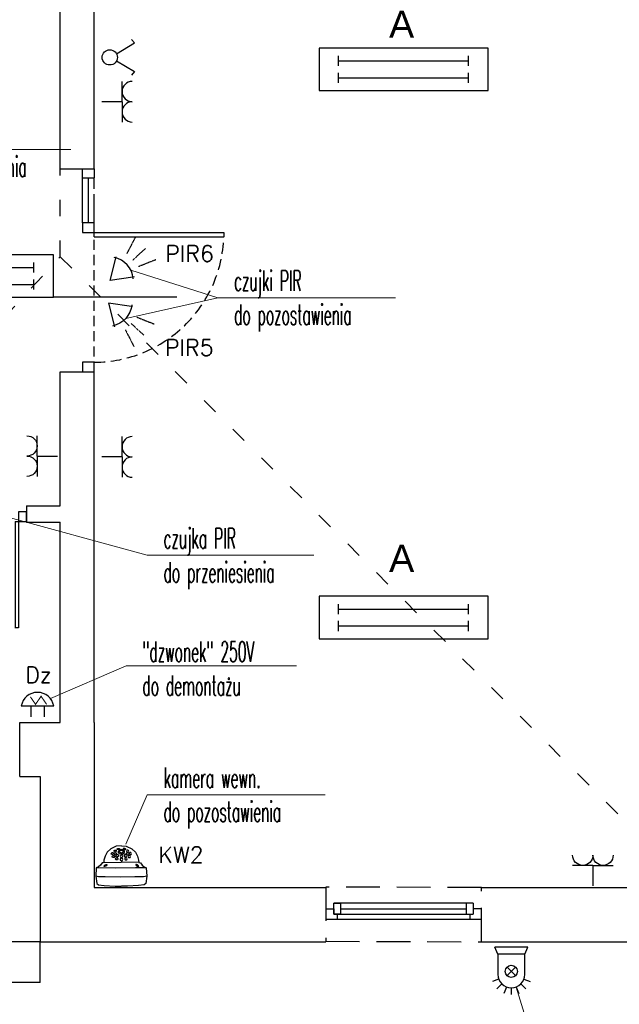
# Model space of a CAD drawing. Header units: millimetres. Extents: x 19325 to 32410, y -4876 to 2807.
# Tile 51 of 72: x 20489 to 20931, y -186 to 541. Entities that reach past the tile are written whole.
import ezdxf
from ezdxf import colors
from ezdxf.entities.mleader import LeaderData, LeaderLine
from ezdxf.enums import TextEntityAlignment as Align
from ezdxf.math import Vec2, Vec3

# ---------------------------------------------------------------- set-up
doc = ezdxf.new("R2010")
doc.units = ezdxf.units.MM
for name, pattern in [('ACAD_ISO03W100', [30, 12, -18]), ('DASHED', [0.75, 0.5, -0.25]), ('VERDECKT', [0.375, 0.25, -0.125])]:
    doc.linetypes.add(name, pattern=pattern)
for name, color, linetype, lineweight in [('.WK_WODA_OPIS', 7, 'Continuous', 13), ('2E_INSTA', 40, 'Continuous', 30), ('2E_OPRAWY', 40, 'Continuous', 30), ('2E_SYGKOM', 40, 'Continuous', 30), ('2E_TELE', 40, 'Continuous', 30), ('AMATECH_OPRAWY AWARYJNE', 4, 'Continuous', 30), ('Avizio_CCTV', 1, 'Continuous', 30), ('e', 1, 'Continuous', 40)]:
    doc.layers.add(name, color=color, linetype=linetype, lineweight=lineweight)
for name, color, linetype in [('A_drzwi', 3, 'Continuous'), ('A_okno', 3, 'Continuous'), ('A_opis stolarki', 3, 'Continuous'), ('A_SC_MUROWANA_DZIAŁOWA', 42, 'Continuous'), ('A_schody', 3, 'Continuous'), ('A_scianazew', 42, 'Continuous')]:
    doc.layers.add(name, color=color, linetype=linetype)
doc.styles.add('dar-styl', font='arial.ttf')
doc.styles.add('Opisowy', font='arial.ttf', dxfattribs={"width": 0.8})
doc.styles.add('PITSIMP8', font='pitsimp8')
doc.styles.add('SIMPLEX', font='simplex.shx')
doc.styles.add('WYMIARY', font='romans.shx', dxfattribs={"width": 0.7})

# ---------------------------------------------------------------- blocks, each defined once
blk = doc.blocks.new('*U7')
for p, q in [((0, -91.5), (-88, -91.5)), ((-88, -94.5), (-88, -91.5)), ((0, -94.5), (-88, -94.5)), ((0, -91.5), (0, -94.5))]:
    blk.add_line(p, q)
for points in [[(8, -6.5), (8, 0), (0, 0), (0, -6.5)], [(8, -101), (8, -94.5), (0, -94.5), (0, -101)]]:
    blk.add_lwpolyline(points, close=True)
at = {"linetype": 'DASHED', "ltscale": 15}
blk.add_arc((0, -94.5), 88, 90, 178.04636, dxfattribs=at)
at = {"layer": 'A_opis stolarki'}
blk.add_line((-56.09, -50.5), (27.54, -50.5), dxfattribs=at)
at = {"layer": 'A_opis stolarki', "ltscale": 0.5, "style": 'dar-styl'}
blk.add_attdef('ODPORNOŚĆ_OGNIOWA', text='', height=15, rotation=94.06326, dxfattribs=at).set_placement((-95.88, -56.3), align=Align.TOP_CENTER)
blk.add_attdef('SYMBOL_DRZWI1', text='', height=14, dxfattribs=at).set_placement((-16.77, -50.5), align=Align.BOTTOM_CENTER)
blk.add_attdef('SYMBOL_DRZWI2', text='', height=14, dxfattribs=at).set_placement((-16.77, -53.5), align=Align.TOP_CENTER)
blk = doc.blocks.new('*U47')
at = {"color": 0}
for p, q in [((0, -91.5), (-88, -91.5)), ((-88, -94.5), (-88, -91.5)), ((0, -91.5), (0, -94.5)), ((0, -94.5), (-88, -94.5))]:
    blk.add_line(p, q, dxfattribs=at)
for points in [[(8, -6.5), (8, 0), (0, 0), (0, -6.5)], [(8, -101), (8, -94.5), (0, -94.5), (0, -101)]]:
    blk.add_lwpolyline(points, close=True, dxfattribs=at)
at = {"color": 0, "linetype": 'DASHED', "ltscale": 15}
blk.add_arc((0, -94.5), 88, 90, 178.04636, dxfattribs=at)
at = {"layer": 'A_opis stolarki'}
blk.add_line((-56.09, -50.5), (27.54, -50.5), dxfattribs=at)
at = {"layer": 'A_opis stolarki', "ltscale": 0.5, "style": 'dar-styl'}
blk.add_attdef('ODPORNOŚĆ_OGNIOWA', text='', height=15, rotation=90, dxfattribs=at).set_placement((-55.91, -50.5), align=Align.TOP_CENTER)
blk.add_attdef('SYMBOL_DRZWI1', text='', height=14, dxfattribs=at).set_placement((-16.77, -50.5), align=Align.BOTTOM_CENTER)
blk.add_attdef('SYMBOL_DRZWI2', text='', height=14, dxfattribs=at).set_placement((-16.77, -53.5), align=Align.TOP_CENTER)
blk = doc.blocks.new('AAT_KOPUŁA')
at = {"color": 1}
for points in [[(-8.22, -11.04), (-9, -10.93), (-9.78, -9.91), (-10.75, -9.07), (-11.75, -8.52), (-11.93, -4.64), (-11.53, -1.23), (-10.72, -0.54), (-8.02, -0.23), (-2.86, 0), (-0.04, 0)], [(8.18, -11.04), (8.95, -10.93), (9.73, -9.91), (10.71, -9.07), (11.71, -8.52), (11.89, -4.64), (11.49, -1.23), (10.67, -0.54), (7.97, -0.23), (2.82, 0), (0, 0)], [(-11.93, -4.64), (-10.42, -4.44), (-6.36, -4.33), (0.12, -4.2), (7.54, -4.33), (10.62, -4.41), (11.89, -4.64)], [(-11.75, -8.52), (-6.7, -8.53), (2.62, -8.43), (11.71, -8.52)], [(-0.05, -18.85), (-2.38, -18.67), (-4.9, -17.44), (-6.62, -15.88), (-7.66, -14.01), (-8.14, -12.14), (-8.22, -11.04), (-0.04, -11.24)], [(0.01, -18.85), (2.34, -18.67), (4.85, -17.44), (6.58, -15.88), (7.62, -14.01), (8.1, -12.14), (8.18, -11.04), (0, -11.24)]]:
    blk.add_lwpolyline(points, dxfattribs=at)
for points in [[(-8.01, -9.54), (-7.57, -9.95), (-7.16, -10.2), (-6.8, -10.17), (-6.79, -9.93), (-7.09, -9.56), (-7.5, -9.29), (-7.95, -9.14), (-8.14, -9.15), (-8.19, -9.28), (-8.1, -9.44)], [(7.96, -9.54), (7.52, -9.95), (7.12, -10.2), (6.76, -10.17), (6.75, -9.93), (7.04, -9.56), (7.46, -9.29), (7.9, -9.14), (8.09, -9.15), (8.15, -9.28), (8.06, -9.44)], [(-3.18, -13.85), (-3.41, -13.5), (-3.71, -13.36), (-4.14, -13.45), (-4.29, -13.85), (-4.15, -14.27), (-3.88, -14.44), (-3.44, -14.44), (-3.2, -14.23), (-3.15, -14.01)], [(-1.64, -12.74), (-1.87, -12.4), (-2.18, -12.26), (-2.6, -12.35), (-2.75, -12.75), (-2.61, -13.17), (-2.34, -13.34), (-1.9, -13.34), (-1.66, -13.13), (-1.61, -12.9)], [(-1.35, -14.22), (-1.58, -13.87), (-1.88, -13.73), (-2.31, -13.82), (-2.46, -14.23), (-2.32, -14.64), (-2.05, -14.81), (-1.61, -14.81), (-1.37, -14.6), (-1.32, -14.38)], [(-0.16, -11.79), (-0.44, -11.92), (-0.66, -12.24), (-0.73, -12.53), (-0.65, -12.92), (-0.47, -13.15), (-0.12, -13.25), (0.27, -13.11), (0.47, -12.65), (0.44, -12.25), (0.26, -12.02), (0.06, -11.81)], [(-0.12, -13.41), (-0.49, -13.53), (-0.61, -13.76), (-0.68, -14.17), (-0.52, -14.45), (-0.26, -14.55), (0.18, -14.53), (0.42, -14.2), (0.47, -13.96), (0.29, -13.62), (0.11, -13.48)], [(1.24, -14.22), (1.47, -13.87), (1.78, -13.73), (2.2, -13.82), (2.36, -14.23), (2.22, -14.64), (1.94, -14.81), (1.5, -14.81), (1.26, -14.6), (1.22, -14.38)], [(1.53, -12.74), (1.76, -12.4), (2.07, -12.26), (2.49, -12.35), (2.65, -12.75), (2.51, -13.17), (2.23, -13.34), (1.79, -13.34), (1.55, -13.13), (1.51, -12.9)], [(3.07, -13.85), (3.3, -13.5), (3.61, -13.36), (4.03, -13.45), (4.19, -13.85), (4.05, -14.27), (3.77, -14.44), (3.33, -14.44), (3.09, -14.23), (3.05, -14.01)], [(-3.78, -15.29), (-3.95, -14.93), (-4.25, -14.79), (-4.68, -14.88), (-4.81, -15.22), (-4.69, -15.53), (-4.45, -15.72), (-4.04, -15.72), (-3.87, -15.61), (-3.77, -15.41)], [(-2.45, -16.49), (-2.62, -16.14), (-2.92, -16), (-3.35, -16.09), (-3.48, -16.42), (-3.36, -16.74), (-3.12, -16.92), (-2.71, -16.93), (-2.54, -16.81), (-2.44, -16.61)], [(-2.37, -15.16), (-2.53, -14.81), (-2.84, -14.67), (-3.26, -14.76), (-3.39, -15.09), (-3.27, -15.41), (-3.03, -15.59), (-2.63, -15.6), (-2.46, -15.48), (-2.36, -15.28)], [(-1.34, -17.2), (-1.62, -17.14), (-2.01, -17.17), (-2.14, -17.32), (-2.03, -17.5), (-1.68, -17.65), (-1.27, -17.71), (-0.93, -17.63), (-0.89, -17.47), (-1.06, -17.33)], [(-0.12, -15.1), (-0.81, -15.21), (-1.32, -15.6), (-1.56, -15.96), (-1.58, -16.45), (-1.21, -16.85), (-0.57, -17.09), (-0.08, -17.13), (0.56, -17.04), (1.21, -16.62), (1.45, -16.19), (1.38, -15.8), (0.93, -15.33), (0.26, -15.14)], [(0, -15.66), (-0.48, -15.71), (-0.87, -15.94), (-0.92, -16.2), (-0.86, -16.5), (-0.56, -16.69), (-0.14, -16.73), (0.46, -16.65), (0.79, -16.37), (0.81, -15.97), (0.42, -15.7)], [(1.24, -17.2), (1.51, -17.14), (1.91, -17.17), (2.04, -17.32), (1.92, -17.5), (1.57, -17.65), (1.16, -17.71), (0.83, -17.63), (0.79, -17.47), (0.95, -17.33)], [(2.26, -15.16), (2.43, -14.81), (2.73, -14.67), (3.16, -14.76), (3.29, -15.09), (3.17, -15.41), (2.93, -15.59), (2.52, -15.6), (2.35, -15.48), (2.25, -15.28)], [(2.34, -16.49), (2.51, -16.14), (2.82, -16), (3.24, -16.09), (3.37, -16.42), (3.25, -16.74), (3.01, -16.92), (2.61, -16.93), (2.43, -16.81), (2.33, -16.61)], [(3.67, -15.29), (3.84, -14.93), (4.15, -14.79), (4.57, -14.88), (4.7, -15.22), (4.58, -15.53), (4.34, -15.72), (3.94, -15.72), (3.77, -15.61), (3.67, -15.41)]]:
    blk.add_lwpolyline(points, close=True, dxfattribs=at)
blk = doc.blocks.new('2DEL_077')
at = {"color": 0}
for p, q in [((-0.3844, 0.0818), (-0.3844, 0.3182)), ((0.3844, 0.0818), (0.3844, 0.3182)), ((-0.3844, -0.3182), (-0.3844, -0.0818)), ((0.3844, -0.3182), (0.3844, -0.0818))]:
    blk.add_line(p, q, dxfattribs=at)
for p, q in [((-0.3844, 0.2), (0.3844, 0.2)), ((-0.3844, -0.2), (0.3844, -0.2))]:
    blk.add_line(p, q)
blk.add_lwpolyline([(-0.5, -0.5), (0.5, -0.5), (0.5, 0.5), (-0.5, 0.5)], close=True)
at = {"linetype": 'ByBlock', "style": 'PITSIMP8', "flags": 9}
for tag, p in [('RAUM/GRUPPE', (-0.2341, 0.1393)), ('BEZEICHNUNG', (-0.2341, 0.1593)), ('POS.NR.G-LV', (-0.2341, 0.1193)), ('KENNUNG', (-0.2341, 0.0593)), ('FABRIKAT', (-0.2341, 0.0993)), ('TYP', (-0.2341, 0.0793)), ('VOLUMENSTROM', (-0.2341, 0.0193)), ('DRUCK/-STUFE', (-0.2341, -0.0007)), ('LEISTUNG', (-0.2341, 0.0393)), ('ANSCHLUSS', (-0.2341, -0.0207)), ('GROESSE', (-0.2341, -0.0407)), ('DN', (-0.2341, -0.0607)), ('TEMPERATUR', (-0.2341, -0.0807)), ('SCHUTZART', (-0.2341, -0.1207)), ('DREHZAHL', (-0.2341, -0.1007)), ('SPANNUNG/FREQUENZ', (-0.2341, -0.1407)), ('GEWICHT', (-0.2341, -0.1607)), ('FREI', (-0.2341, -0.1807)), ('FREI', (-0.2341, -0.2007)), ('FREI', (-0.2341, -0.2207))]:
    blk.add_attdef(tag, text='', height=0.01, dxfattribs=at).set_placement(p, align=Align.MIDDLE)
blk = doc.blocks.new('2DEL_233')
for p, q in [((-1.5, 0), (1.5, 0)), ((-0.617, -0.007), (-0.617, -1)), ((0.617, -0.004), (0.617, -1))]:
    blk.add_line(p, q)
blk.add_arc((0, -0.275), 1.525, 10.38886, 169.61114)
at = {"linetype": 'ByBlock', "style": 'PITSIMP8', "flags": 9}
for tag, p in [('SPANNUNG/FREQUENZ', (-0.345, 0.411)), ('VOLUMENSTROM', (-0.345, 0.571)), ('RAUM/GRUPPE', (-0.345, 0.691)), ('DRUCK/-STUFE', (-0.345, 0.551)), ('BEZEICHNUNG', (-0.345, 0.711)), ('TEMPERATUR', (-0.345, 0.471)), ('POS.NR.G-LV', (-0.345, 0.671)), ('ANSCHLUSS', (-0.345, 0.531)), ('SCHUTZART', (-0.345, 0.431)), ('DREHZAHL', (-0.345, 0.451)), ('KENNUNG', (-0.345, 0.611)), ('LEISTUNG', (-0.345, 0.591)), ('FABRIKAT', (-0.345, 0.651)), ('GROESSE', (-0.345, 0.511)), ('GEWICHT', (-0.345, 0.391)), ('FREI', (-0.345, 0.371)), ('FREI', (-0.345, 0.351)), ('FREI', (-0.345, 0.331)), ('TYP', (-0.345, 0.631)), ('DN', (-0.345, 0.491))]:
    blk.add_attdef(tag, text='', height=0.01, dxfattribs=at).set_placement(p, align=Align.MIDDLE)
blk = doc.blocks.new('2DEL_432')
for p, q in [((-10, 0), (5, 10)), ((4.2, -9.47), (-10, 0)), ((5, -10), (4.3, -9.54))]:
    blk.add_line(p, q)
at = {"linetype": 'VERDECKT'}
for p, q in [((12.61, 6.36), (25.34, 11.14)), ((12.61, 0), (25.34, 0)), ((12.61, -6.36), (25.34, -11.14))]:
    blk.add_line(p, q, dxfattribs=at)
blk.add_arc((-10.42, 0), 17.54, 322.9796, 37.0204)
at = {"linetype": 'ByBlock', "style": 'PITSIMP8', "flags": 9}
for tag, p in [('VOLUMENSTROM', (-0.26, 0.02)), ('BEZEICHNUNG', (-0.26, 0.16)), ('RAUM/GRUPPE', (-0.26, 0.14)), ('DRUCK/-STUFE', (-0.26, 0)), ('POS.NR.G-LV', (-0.26, 0.12)), ('FABRIKAT', (-0.26, 0.1)), ('KENNUNG', (-0.26, 0.06)), ('LEISTUNG', (-0.26, 0.04)), ('TYP', (-0.26, 0.08)), ('SPANNUNG/FREQUENZ', (-0.26, -0.14)), ('TEMPERATUR', (-0.26, -0.08)), ('ANSCHLUSS', (-0.26, -0.02)), ('DREHZAHL', (-0.26, -0.1)), ('SCHUTZART', (-0.26, -0.12)), ('GROESSE', (-0.26, -0.04)), ('GEWICHT', (-0.26, -0.16)), ('DN', (-0.26, -0.06)), ('FREI', (-0.26, -0.18)), ('FREI', (-0.26, -0.2)), ('FREI', (-0.26, -0.22))]:
    blk.add_attdef(tag, text='', height=0.01, dxfattribs=at).set_placement(p, align=Align.MIDDLE)
blk = doc.blocks.new('2DEL_485')
for p, q in [((-0.357, -0.677), (-1.406, -2.436)), ((0.356, -0.663), (1.422, -2.43)), ((-1.406, -2.436), (-1.756, -2.145)), ((1.422, -2.43), (1.746, -2.127))]:
    blk.add_line(p, q)
blk.add_circle((0, 0), 0.75)
at = {"linetype": 'ByBlock', "style": 'PITSIMP8', "flags": 9}
for tag, p in [('BEZEICHNUNG', (-0.277, 0.119)), ('RAUM/GRUPPE', (-0.277, 0.099)), ('POS.NR.G-LV', (-0.277, 0.079)), ('KENNUNG', (-0.277, 0.019)), ('LEISTUNG', (-0.277, -0.001)), ('FABRIKAT', (-0.277, 0.059)), ('TYP', (-0.277, 0.039)), ('SPANNUNG/FREQUENZ', (-0.277, -0.181)), ('VOLUMENSTROM', (-0.277, -0.021)), ('DRUCK/-STUFE', (-0.277, -0.041)), ('TEMPERATUR', (-0.277, -0.121)), ('ANSCHLUSS', (-0.277, -0.061)), ('SCHUTZART', (-0.277, -0.161)), ('DREHZAHL', (-0.277, -0.141)), ('GROESSE', (-0.277, -0.081)), ('GEWICHT', (-0.277, -0.201)), ('FREI', (-0.277, -0.221)), ('FREI', (-0.277, -0.241)), ('FREI', (-0.277, -0.261)), ('DN', (-0.277, -0.101))]:
    blk.add_attdef(tag, text='', height=0.01, dxfattribs=at).set_placement(p, align=Align.MIDDLE)
blk = doc.blocks.new('2DEL_019')
for q in [(-2, 0), (0, -2), (2, 0)]:
    blk.add_line((0, 0), q)
for centre in [(-1, 1), (1, 1)]:
    blk.add_arc(centre, 1, 180, 0)
at = {"linetype": 'ByBlock', "style": 'PITSIMP8', "flags": 9}
for tag, p in [('SPANNUNG/FREQUENZ', (-0.164, 0.195)), ('VOLUMENSTROM', (-0.164, 0.355)), ('RAUM/GRUPPE', (-0.164, 0.475)), ('DRUCK/-STUFE', (-0.164, 0.335)), ('BEZEICHNUNG', (-0.164, 0.495)), ('TEMPERATUR', (-0.164, 0.255)), ('POS.NR.G-LV', (-0.164, 0.455)), ('ANSCHLUSS', (-0.164, 0.315)), ('SCHUTZART', (-0.164, 0.215)), ('DREHZAHL', (-0.164, 0.235)), ('KENNUNG', (-0.164, 0.395)), ('LEISTUNG', (-0.164, 0.375)), ('FABRIKAT', (-0.164, 0.435)), ('GROESSE', (-0.164, 0.295)), ('GEWICHT', (-0.164, 0.175)), ('FREI', (-0.164, 0.155)), ('FREI', (-0.164, 0.135)), ('FREI', (-0.164, 0.115)), ('TYP', (-0.164, 0.415)), ('DN', (-0.164, 0.275))]:
    blk.add_attdef(tag, text='', height=0.01, dxfattribs=at).set_placement(p, align=Align.MIDDLE)
blk = doc.blocks.new('2DEL_156')
for p, q in [((-0.292, 0.988), (-0.458, 1.383)), ((0, 1.042), (0, 1.458)), ((0.296, 0.988), (0.463, 1.383)), ((-0.775, 0.504), (-1.15, 0.65)), ((-0.592, 0.8), (-0.883, 1.092)), ((0.592, 0.8), (0.883, 1.092)), ((0.783, 0.504), (1.158, 0.65)), ((-0.262, -0.237), (0.263, 0.288)), ((-0.262, 0.288), (0.263, -0.237)), ((-0.833, -1.042), (-1.006, -1.458)), ((0.833, -1.042), (1.006, -1.458)), ((-1.006, -1.458), (1.006, -1.458))]:
    blk.add_line(p, q)
blk.add_lwpolyline([(-0.833, 0.208), (-0.833, -1.042), (0.833, -1.042), (0.833, 0.208)])
blk.add_circle((0, 0.025), 0.375)
blk.add_arc((0, 0.208), 0.833, 0, 180)
at = {"linetype": 'ByBlock', "style": 'PITSIMP8', "flags": 9}
for tag, p in [('SPANNUNG/FREQUENZ', (-0.262, 0.069)), ('VOLUMENSTROM', (-0.262, 0.229)), ('RAUM/GRUPPE', (-0.262, 0.349)), ('DRUCK/-STUFE', (-0.262, 0.209)), ('BEZEICHNUNG', (-0.262, 0.369)), ('TEMPERATUR', (-0.262, 0.129)), ('POS.NR.G-LV', (-0.262, 0.329)), ('ANSCHLUSS', (-0.262, 0.189)), ('SCHUTZART', (-0.262, 0.089)), ('DREHZAHL', (-0.262, 0.109)), ('KENNUNG', (-0.262, 0.269)), ('LEISTUNG', (-0.262, 0.249)), ('FABRIKAT', (-0.262, 0.309)), ('GROESSE', (-0.262, 0.169)), ('GEWICHT', (-0.262, 0.049)), ('FREI', (-0.262, 0.029)), ('FREI', (-0.262, 0.009)), ('TYP', (-0.262, 0.289)), ('DN', (-0.262, 0.149)), ('FREI', (-0.262, -0.011))]:
    blk.add_attdef(tag, text='', height=0.01, dxfattribs=at).set_placement(p, align=Align.MIDDLE)
blk = doc.blocks.new('_None')

msp = doc.modelspace()

# ---------------------------------------------------------------- linework, layer by layer
at = {"linetype": 'DASHED', "ltscale": 50}
msp.add_lwpolyline([(20714.61, -99.51), (20714.62, -139.51), (20829.62, -139.94), (20829.62, -99.94)], close=True, dxfattribs=at)
at = {"layer": '2E_TELE', "const_width": 0.8, "elevation": -1.04}
msp.add_lwpolyline([(20496.51, 40.97), (20500.33, 35.44), (20504.4, 41.4), (20508.51, 35.44)], dxfattribs=at)
at = {"layer": 'A_drzwi'}
for p, q in [((20534.9, 391.06), (20534.9, 423.98)), ((20539.26, 423.98), (20539.26, 391.06)), ((20543.62, 391.06), (20543.62, 408.98))]:
    msp.add_line(p, q, dxfattribs=at)
msp.add_lwpolyline([(20534.9, 423.98), (20534.9, 431.06), (20543.62, 431.06), (20543.62, 423.98)], close=True, dxfattribs=at)
at = {"layer": 'A_okno', "linetype": 'DASHED', "ltscale": 15}
msp.add_line((20543.62, 281.06), (20543.62, 423.98), dxfattribs=at)
at = {"layer": 'A_okno'}
for p, q in [((20714.61, -115.51, 0), (20720.61, -115.51, 0)), ((20772.12, -111.51, -0.02), (20720.61, -111.51, 0)), ((20720.61, -119.51, 0), (20720.61, -111.51, 0)), ((20720.61, -111.51, 0), (20725.61, -111.51, 0)), ((20720.61, -115.51, 0), (20720.61, -119.51, 0)), ((20725.61, -111.51, 0), (20725.61, -115.01, 0)), ((20725.61, -111.51, 0), (20725.61, -119.51, 0)), ((20725.61, -115.51, 0), (20772.12, -115.51, -0.02)), ((20725.61, -116.01, 0), (20725.61, -119.51, 0)), ((20823.62, -111.51, -0.05), (20772.12, -111.51, -0.02)), ((20772.12, -115.51, -0.02), (20818.62, -115.51, -0.04)), ((20818.62, -119.51, -0.04), (20818.62, -111.51, -0.04)), ((20823.62, -111.51, -0.04), (20823.62, -119.51, -0.04)), ((20829.62, -115.51, -0.04), (20823.62, -115.51, -0.04)), ((20723.11, -123.51, 0), (20714.61, -123.51, 0)), ((20725.61, -119.51, 0), (20720.61, -119.51, 0)), ((20720.61, -119.51, 0), (20772.12, -119.51, -0.02)), ((20723.11, -119.51, 0), (20723.11, -123.51, 0)), ((20772.12, -123.51, -0.02), (20723.11, -123.51, 0)), ((20772.12, -119.51, -0.02), (20823.62, -119.51, -0.04)), ((20829.62, -123.51, -0.05), (20772.12, -123.51, -0.02)), ((20821.12, -119.51, -0.04), (20821.12, -123.51, -0.04))]:
    msp.add_line(p, q, dxfattribs=at)
at = {"layer": 'A_SC_MUROWANA_DZIAŁOWA', "linetype": 'ACAD_ISO03W100'}
for p, q in [((20518.62, 365.97), (20518.62, 993.39)), ((19967.66, -229.88), (20518.62, 365.97)), ((20518.62, 365.97), (21114.98, -229.88))]:
    msp.add_line(p, q, dxfattribs=at)
at = {"layer": 'A_SC_MUROWANA_DZIAŁOWA'}
for p, q in [((20518.62, 431.06), (20543.62, 431.06)), ((20518.62, 281.06), (20543.62, 281.06))]:
    msp.add_line(p, q, dxfattribs=at)
for points in [[(20543.62, 431.06), (20543.62, 855.06), (20999.62, 855.06)], [(20518.62, 431.06), (20518.62, 585.06)], [(20518.62, 182.06), (20518.62, 281.06)], [(20543.62, 22.06), (20543.62, 281.06)], [(20493.62, 182.06), (20518.62, 182.06)], [(20493.62, 170.06), (20518.62, 170.06)], [(20518.62, 22.06), (20518.62, 170.06)]]:
    msp.add_lwpolyline(points, dxfattribs=at)
at = {"layer": 'A_schody'}
for p, q in [((20503.62, -139.94), (20043.62, -139.94)), ((20503.62, -169.94), (20503.62, -139.94)), ((20503.62, -169.94), (20353.62, -169.94))]:
    msp.add_line(p, q, dxfattribs=at)
at = {"layer": 'A_scianazew'}
for p, q in [((20543.62, 22.06), (20543.62, -99.94)), ((20543.62, -99.94), (20714.62, -99.94))]:
    msp.add_line(p, q, dxfattribs=at)
for points in [[(20829.62, -139.94), (21043.62, -139.94), (21043.62, 42.06)], [(20488.62, 22.06), (20518.62, 22.06)], [(20488.62, -17.94), (20488.62, 22.06)], [(20488.62, -17.94), (20503.62, -17.94), (20503.62, -139.94), (20714.62, -139.94)], [(20829.62, -99.94), (20999.62, -99.94)]]:
    msp.add_lwpolyline(points, dxfattribs=at)

# ---------------------------------------------------------------- block references
at = {"layer": '2E_INSTA'}
for name, p, xscale, yscale, zscale, rotation in [('2DEL_485', (20555.15, 513.26), 7.5, 7.5, 7.5, 90), ('2DEL_019', (20564.21, 480.51), 7.5, 7.5, 7.5, 270), ('2DEL_019', (20501.51, 218.77), -7.5, 7.5, 7.5, 90), ('2DEL_019', (20564.21, 218.19), 7.5, 7.5, 7.5, 270), ('2DEL_156', (20851.7, -161.47), 12, 12, 12, 180)]:
    msp.add_blockref(name, p, dxfattribs=dict(at, xscale=xscale, yscale=yscale, zscale=zscale, rotation=rotation))
at = {"layer": '2E_INSTA', "xscale": -7.5, "yscale": 7.5, "zscale": 7.5}
msp.add_blockref('2DEL_019', (20911.92, -83.48, -0.52), dxfattribs=at)
at = {"layer": '2E_OPRAWY', "xscale": 124.9, "yscale": 31.3, "zscale": 124.9}
for p in [(20772.12, 504.33), (20451.17, 351.71), (20772.12, 99.56)]:
    msp.add_blockref('2DEL_077', p, dxfattribs=at)
at = {"layer": '2E_SYGKOM', "rotation": 42.1056480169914}
msp.add_blockref('2DEL_432', (20562.8, 355.17, 0), dxfattribs=at)
at = {"layer": '2E_SYGKOM', "xscale": -1, "rotation": 137.8943519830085}
msp.add_blockref('2DEL_432', (20561.6, 325.1, 0), dxfattribs=at)
at = {"layer": '2E_TELE', "xscale": 8, "yscale": 8, "zscale": 8}
msp.add_blockref('2DEL_233', (20501.78, 34.28, -0.52), dxfattribs=at)
at = {"layer": 'A_drzwi'}
for name, p, xscale, yscale, zscale, rotation in [('*U47', (20543.62, 281.06), 1.08910891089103, 1.08910891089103, 1.08910891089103, 180), ('*U7', (20403.62, 170.45), 0.8910891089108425, 0.8910891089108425, 0.8910891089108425, 89.99999999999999)]:
    msp.add_blockref(name, p, dxfattribs=dict(at, xscale=xscale, yscale=yscale, zscale=zscale, rotation=rotation))
at = {"layer": 'Avizio_CCTV', "xscale": 1.575, "yscale": 1.575, "zscale": 1.575, "rotation": 180}
msp.add_blockref('AAT_KOPUŁA', (20563.62, -98.83, 0), dxfattribs=at)

# ---------------------------------------------------------------- texts
at = {"layer": 'AMATECH_OPRAWY AWARYJNE', "linetype": 'ByBlock', "style": 'Opisowy'}
for p in [(20761.38, 527.7, 0), (20761.38, 133.25, 0)]:
    msp.add_text('A', height=20, dxfattribs=at).set_placement(p)
at = {"layer": 'e', "style": 'SIMPLEX'}
msp.add_text('Dz', height=11.97, dxfattribs=at).set_placement((20492.77, 51.28, 1.04))

# ---------------------------------------------------------------- next in the draw order: leaders
at = {"layer": '.WK_WODA_OPIS'}
ml = msp.add_multileader_mtext('Standard', dxfattribs=at)
ml.set_content('{\\W0.5;czujnik\\Pdo pozostawienia}', color=256, style='WYMIARY')
ml.set_leader_properties(linetype='ByLayer', lineweight=-1)
ml.set_arrow_properties(name='NONE')
ml.build(insert=Vec2(0, 0))
ml.multileader.update_dxf_attribs({"text_left_attachment_type": 6, "text_right_attachment_type": 6, "text_top_attachment_type": 0, "text_bottom_attachment_type": 0, "dogleg_length": 86.36, "arrow_head_size": 5})
ctx = ml.context
ctx.base_point, ctx.char_height, ctx.arrow_head_size, ctx.landing_gap_size, ctx.plane_origin = Vec3(20405.78, 445.15), 15, 5, 1.25, Vec3(-855908.61, 6523032.75)
ctx.left_attachment, ctx.right_attachment = 6, 6
notes = []
notes.append((ctx, [(1, (1, 1, 0), (20394.98, 445.15), (1, 0), 10.8, [(0, [(20388.44, 418.9)], 256, [])])]))
ctx.mtext.insert, ctx.mtext.line_spacing_style = Vec3(20407.03, 465.15), 2
ctx.mtext.has_bg_fill, ctx.mtext.bg_color, ctx.mtext.bg_scale_factor, ctx.mtext.bg_transparency, ctx.mtext.use_window_bg_color = 1, -1027028792, 1.5, 0, 1
ml = msp.add_multileader_mtext('Standard', dxfattribs=at)
ml.set_content('{\\W0.5;czujki PIR\\Pdo pozostawienia}', color=256, style='WYMIARY')
ml.set_leader_properties(linetype='ByLayer', lineweight=-1)
ml.set_arrow_properties(name='NONE')
ml.build(insert=Vec2(0, 0))
ml.multileader.update_dxf_attribs({"text_left_attachment_type": 6, "text_right_attachment_type": 6, "text_top_attachment_type": 0, "text_bottom_attachment_type": 0, "dogleg_length": 86.36, "arrow_head_size": 5})
ctx = ml.context
ctx.base_point, ctx.char_height, ctx.arrow_head_size, ctx.landing_gap_size, ctx.plane_origin = Vec3(20645.75, 335.74), 15, 5, 1.25, Vec3(-855668.64, 6522923.33)
ctx.left_attachment, ctx.right_attachment = 6, 6
notes.append((ctx, [(1, (1, 1, 0), (20634.95, 335.74), (1, 0), 10.8, [(0, [(20570.77, 356.02)], 256, [])])]))
ctx.mtext.insert, ctx.mtext.line_spacing_style = Vec3(20647, 355.74), 2
ctx.mtext.has_bg_fill, ctx.mtext.bg_color, ctx.mtext.bg_scale_factor, ctx.mtext.bg_transparency, ctx.mtext.use_window_bg_color = 1, -1027028792, 1.5, 0, 1
ml = msp.add_multileader_mtext('Standard', dxfattribs=at)
ml.set_content('{\\W0.5;kamera wewn. \\Pdo pozostawienia}', color=256, style='WYMIARY')
ml.set_leader_properties(linetype='ByLayer', lineweight=-1)
ml.set_arrow_properties(name='NONE')
ml.build(insert=Vec2(0, 0))
ml.multileader.update_dxf_attribs({"text_left_attachment_type": 6, "text_right_attachment_type": 6, "text_top_attachment_type": 0, "text_bottom_attachment_type": 0, "dogleg_length": 86.36, "arrow_head_size": 5})
ctx = ml.context
ctx.base_point, ctx.char_height, ctx.arrow_head_size, ctx.landing_gap_size, ctx.plane_origin = Vec3(20593.68, -31.29, 3941.31), 15, 5, 1.25, Vec3(-855722, 6522507.88, 3941.31)
ctx.left_attachment, ctx.right_attachment = 6, 6
notes.append((ctx, [(1, (1, 1, 0), (20582.88, -31.29, 3941.31), (1, 0), 10.8, [(0, [(20567.06, -67.75, 3941.31)], 256, [])])]))
ctx.mtext.insert, ctx.mtext.line_spacing_style = Vec3(20594.93, -11.29, 3941.31), 2
ctx.mtext.has_bg_fill, ctx.mtext.bg_color, ctx.mtext.bg_scale_factor, ctx.mtext.bg_transparency, ctx.mtext.use_window_bg_color = 1, -1027028792, 1.5, 0, 1
ml = msp.add_multileader_mtext('Standard', dxfattribs=at)
ml.set_content('{\\W0.5;sygnalizator SZ1\\Pdo pozostawienia}', color=256, style='WYMIARY')
ml.set_leader_properties(linetype='ByLayer', lineweight=-1)
ml.set_arrow_properties(name='NONE')
ml.build(insert=Vec2(0, 0))
ml.multileader.update_dxf_attribs({"text_left_attachment_type": 6, "text_right_attachment_type": 6, "text_top_attachment_type": 0, "text_bottom_attachment_type": 0, "dogleg_length": 86.36, "arrow_head_size": 5})
ctx = ml.context
ctx.base_point, ctx.char_height, ctx.arrow_head_size, ctx.landing_gap_size, ctx.plane_origin = Vec3(20897.19, -274.26), 15, 5, 1.25, Vec3(-855417.32, 6522264.91)
ctx.left_attachment, ctx.right_attachment = 6, 6
notes.append((ctx, [(1, (1, 1, 0), (20886.4, -274.26), (1, 0), 10.8, [(0, [(20855.2, -173.32)], 256, [])])]))
ctx.mtext.insert, ctx.mtext.line_spacing_style = Vec3(20898.44, -254.26), 2
ctx.mtext.has_bg_fill, ctx.mtext.bg_color, ctx.mtext.bg_scale_factor, ctx.mtext.bg_transparency, ctx.mtext.use_window_bg_color = 1, -1027028792, 1.5, 0, 1
for ctx, leaders in notes:
    for number, flags, end, landing, length, lines in leaders:
        leader = LeaderData()
        leader.index, (leader.has_last_leader_line, leader.has_dogleg_vector, leader.attachment_direction) = number, flags
        leader.last_leader_point, leader.dogleg_vector, leader.dogleg_length = Vec3(end), Vec3(landing), length
        for number, points, colour, breaks in lines:
            line = LeaderLine()
            line.index, line.vertices, line.color, line.breaks = number, Vec3.list(points), colors.encode_raw_color(colour), breaks
            leader.lines.append(line)
        ctx.leaders.append(leader)

# ---------------------------------------------------------------- next in the draw order: linework, layer by layer
msp.add_line((20566.89, 320.32, 0), (20634.95, 335.74), dxfattribs=at)

# ---------------------------------------------------------------- next in the draw order: texts
at = {"layer": 'e', "style": 'SIMPLEX'}
for s, p in [('PIR6', (20596.11, 362.31, 1.04)), ('PIR5', (20595.89, 292.92, 1.04)), ('KW2', (20591.11, -81.66, 1.04))]:
    msp.add_text(s, height=11.97, dxfattribs=at).set_placement(p)

# ---------------------------------------------------------------- next in the draw order: leaders
at = {"layer": '.WK_WODA_OPIS'}
ml = msp.add_multileader_mtext('Standard', dxfattribs=at)
ml.set_content('{\\W0.5;"dzwonek" 250V \\Pdo demontażu}', color=256, style='WYMIARY')
ml.set_leader_properties(linetype='ByLayer', lineweight=-1)
ml.set_arrow_properties(name='NONE')
ml.build(insert=Vec2(0, 0))
ml.multileader.update_dxf_attribs({"text_left_attachment_type": 6, "text_right_attachment_type": 6, "text_top_attachment_type": 0, "text_bottom_attachment_type": 0, "dogleg_length": 86.36, "arrow_head_size": 5})
ctx = ml.context
ctx.base_point, ctx.char_height, ctx.arrow_head_size, ctx.landing_gap_size, ctx.plane_origin = Vec3(20578.04, 63.86), 15, 5, 1.25, Vec3(-855725.55, 6522603.03)
ctx.left_attachment, ctx.right_attachment = 6, 6
notes = []
notes.append((ctx, [(1, (1, 1, 0), (20567.24, 63.86), (1, 0), 10.8, [(0, [(20511.29, 39.72)], 256, [])])]))
ctx.mtext.insert, ctx.mtext.line_spacing_style = Vec3(20579.29, 81.86), 2
ctx.mtext.has_bg_fill, ctx.mtext.bg_color, ctx.mtext.bg_scale_factor, ctx.mtext.bg_transparency, ctx.mtext.use_window_bg_color = 1, -1027028792, 1.5, 0, 1
for ctx, leaders in notes:
    for number, flags, end, landing, length, lines in leaders:
        leader = LeaderData()
        leader.index, (leader.has_last_leader_line, leader.has_dogleg_vector, leader.attachment_direction) = number, flags
        leader.last_leader_point, leader.dogleg_vector, leader.dogleg_length = Vec3(end), Vec3(landing), length
        for number, points, colour, breaks in lines:
            line = LeaderLine()
            line.index, line.vertices, line.color, line.breaks = number, Vec3.list(points), colors.encode_raw_color(colour), breaks
            leader.lines.append(line)
        ctx.leaders.append(leader)

# ---------------------------------------------------------------- next in the draw order: leaders
ml = msp.add_multileader_mtext('Standard', dxfattribs=at)
ml.set_content('{\\W0.5;czujka PIR \\Pdo przeniesienia}', color=256, style='WYMIARY')
ml.set_leader_properties(linetype='ByLayer', lineweight=-1)
ml.set_arrow_properties(name='NONE')
ml.build(insert=Vec2(0, 0))
ml.multileader.update_dxf_attribs({"text_left_attachment_type": 6, "text_right_attachment_type": 6, "text_top_attachment_type": 0, "text_bottom_attachment_type": 0, "dogleg_length": 86.36, "arrow_head_size": 5})
ctx = ml.context
ctx.base_point, ctx.char_height, ctx.arrow_head_size, ctx.landing_gap_size, ctx.plane_origin = Vec3(20593.68, 145.53, 3941.31), 15, 5, 1.25, Vec3(-855722, 6522684.69, 3941.31)
ctx.left_attachment, ctx.right_attachment = 6, 6
notes = []
notes.append((ctx, [(1, (1, 1, 0), (20582.88, 145.53, 3941.31), (1, 0), 10.8, [(0, [(20396.26, 196.45, 3941.31)], 256, [])])]))
ctx.mtext.insert, ctx.mtext.line_spacing_style = Vec3(20594.93, 165.53, 3941.31), 2
ctx.mtext.has_bg_fill, ctx.mtext.bg_color, ctx.mtext.bg_scale_factor, ctx.mtext.bg_transparency, ctx.mtext.use_window_bg_color = 1, -1027028792, 1.5, 0, 1
for ctx, leaders in notes:
    for number, flags, end, landing, length, lines in leaders:
        leader = LeaderData()
        leader.index, (leader.has_last_leader_line, leader.has_dogleg_vector, leader.attachment_direction) = number, flags
        leader.last_leader_point, leader.dogleg_vector, leader.dogleg_length = Vec3(end), Vec3(landing), length
        for number, points, colour, breaks in lines:
            line = LeaderLine()
            line.index, line.vertices, line.color, line.breaks = number, Vec3.list(points), colors.encode_raw_color(colour), breaks
            leader.lines.append(line)
        ctx.leaders.append(leader)

# ---------------------------------------------------------------- next in the draw order: linework, layer by layer
at = {"layer": 'A_SC_MUROWANA_DZIAŁOWA'}
msp.add_lwpolyline([(20493.62, 182.06), (20493.62, 170.06)], dxfattribs=at)

doc.saveas('drawing.dxf')
